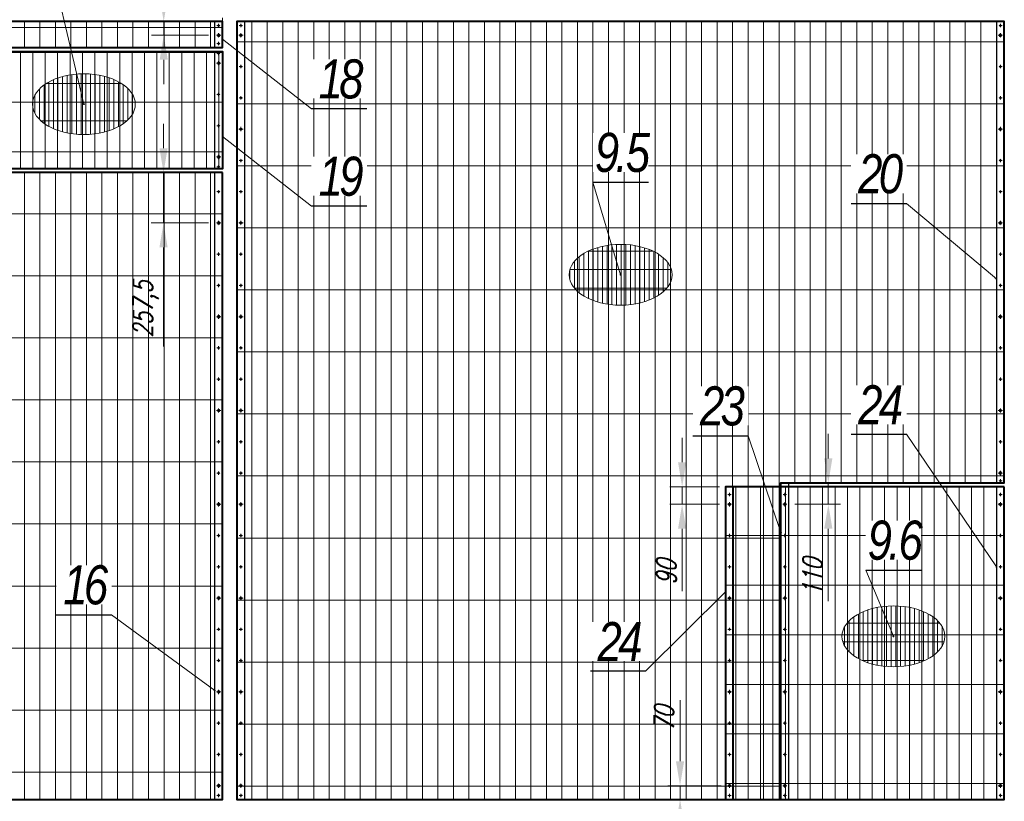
# Model space of a CAD drawing. Header units: millimetres. Extents: x -176817 to 571382, y -58489 to 156123.
# Tile 147 of 256: x -34719 to -29681, y 85120 to 89120. Entities that reach past the tile are written whole.
import ezdxf

# ---------------------------------------------------------------- set-up
doc = ezdxf.new("R2010")
doc.units = ezdxf.units.MM
doc.header["$LTSCALE"] = 0.2
for name, pattern in [('AM_ISO08W050', [18, 12, -1.5, 3, -1.5]), ('AM_ISO08W050x2', [9, 6, -0.75, 1.5, -0.75]), ('DASHDOT', [25.4, 12.7, -6.35, 0, -6.35])]:
    doc.linetypes.add(name, pattern=pattern)
doc.layers.get('Defpoints').update_dxf_attribs({"lineweight": 13})
for name, color, linetype, lineweight in [('-AAA Cienka', 2, 'Continuous', 18), ('-AAA Otw nowe 1', 64, 'DASHDOT', 18), ('-AAA Siatka', 20, 'Continuous', 40), ('-AAA Siatka kresk 1', 132, 'Continuous', 18), ('-AAA Siatka kresk 2', 150, 'Continuous', 18), ('-AAA Widok', 2, 'Continuous', 30), ('-AAA Wymiar', 1, 'Continuous', 18), ('AM_7', 4, 'AM_ISO08W050', 13), ('AM_8', 1, 'Continuous', 13)]:
    doc.layers.add(name, color=color, linetype=linetype, lineweight=lineweight)
doc.layers.get('-AAA Otw nowe 1').off()
doc.styles.add('Pozycja 2', font='ariali.ttf', dxfattribs={"width": 0.8})
doc.styles.add('WYMIARY', font='ROMANS.shx', dxfattribs={"width": 0.75, "oblique": 15})
doc.dimstyles.new('1 do 5', dxfattribs={"dimscale": 5, "dimtxt": 2, "dimasz": 2.5, "dimexe": 1.25, "dimexo": 0.625, "dimtad": 1, "dimdec": 0, "dimtxsty": 'WYMIARY', "dimcen": 2.5, "dimclrd": 256, "dimclre": 256, "dimclrt": 2, "dimadec": 0, "dimazin": 0, "dimtfac": 1, "dimtdec": 0, "dimtmove": 0, "dimatfit": 3, "dimfxl": 1.25, "dimlwd": -1, "dimlwe": -1, "dimarcsym": 0})
doc.dimstyles.new('1 do 50', dxfattribs={"dimscale": 50, "dimtxt": 2, "dimasz": 2.5, "dimexe": 1.25, "dimexo": 0.625, "dimtad": 1, "dimdec": 1, "dimtxsty": 'WYMIARY', "dimcen": 2.5, "dimclrd": 256, "dimclre": 256, "dimclrt": 5, "dimadec": 0, "dimazin": 0, "dimtfac": 1, "dimtdec": 1, "dimtmove": 0, "dimatfit": 3, "dimfxl": 1.25, "dimlwd": -1, "dimlwe": -1, "dimarcsym": 0})

# ---------------------------------------------------------------- blocks, each defined once
blk = doc.blocks.new('nowy podział')
at = {"layer": '-AAA Siatka kresk 1'}
h = blk.add_hatch(dxfattribs=at)
h.set_pattern_fill('GRATE', color=256, scale=100, angle=90, style=0)
h.set_pattern_definition([(90, (-31440.4, -98245.445), (-79.375, 5e-15), []), (180, (-31440.4, -98245.45), (-4e-14, -317.5), [])])
h.paths.add_polyline_path([(19591.6, -9907.5), (19591.6, -9267.5), (20734.6, -9267.5), (20734.6, -9135), (16808.6, -9135), (16808.6, -13115), (20734.6, -13115), (20734.6, -9907.5)])
h = blk.add_hatch(dxfattribs=at)
h.set_pattern_fill('GRATE', color=256, scale=100, angle=90, style=0)
h.set_pattern_definition([(90, (54415.666, -64344.87), (-79.375, 5e-15), []), (180, (54415.67, -64344.87), (-4e-14, -317.5), [])])
h.paths.add_polyline_path([(23308.6, -12133.5), (23308.6, -13115), (20808.6, -13115), (20808.6, -9135), (24734.6, -9135), (24734.6, -11495), (23591.6, -11495), (23591.6, -11515), (23308.6, -11515), (23308.6, -11717.5, 0.356394), (23228.6, -11815.5, 0.356394), (23308.6, -11913.5), (23308.6, -11937.5, 0.356394), (23228.6, -12035.5, 0.356394)])
h.paths.add_polyline_path([(23308.6, -12133.5, -0.356394), (23228.6, -12035.5, -0.356394), (23308.6, -11937.5)], flags=17)
h.paths.add_polyline_path([(23308.6, -11913.5, -0.356394), (23228.6, -11815.5, -0.356394), (23308.6, -11717.5)], flags=17)
h.paths.add_polyline_path([(23308.6, -11913.5), (23308.6, -11717.5, -0.474498), (23428.6, -11815.5, -0.474498)], flags=16)
h.paths.add_polyline_path([(23428.6, -12035.5, -0.474498), (23308.6, -12133.5), (23308.6, -11937.5, -0.474498)], flags=16)
h.paths.add_polyline_path([(23591.6, -11913.5, -0.356394), (23511.6, -11815.5, -0.356394), (23591.6, -11717.5)], flags=16)
h.paths.add_polyline_path([(23591.6, -12133.5, -0.356394), (23511.6, -12035.5, -0.356394), (23591.6, -11937.5)], flags=16)
h.paths.add_polyline_path([(23591.6, -11717.5, 0.356394), (23511.6, -11815.5, 0.356394), (23591.6, -11913.5), (23591.6, -11937.5, 0.356394), (23511.6, -12035.5, 0.356394), (23591.6, -12133.5), (23591.6, -13115), (23308.6, -13115), (23308.6, -12133.5, 0.474498), (23428.6, -12035.5, 0.474498), (23308.6, -11937.5), (23308.6, -11913.5, 0.474498), (23428.6, -11815.5, 0.474498), (23308.6, -11717.5), (23308.6, -11515), (23591.6, -11515)], flags=17)
at = {"layer": '-AAA Siatka kresk 2'}
h = blk.add_hatch(dxfattribs=at)
h.set_pattern_fill('GRATE', color=256, scale=80, angle=90, style=0)
h.set_pattern_definition([(90, (-23602.71, -98245.445), (-63.5, 4e-15), []), (180, (-23602.7, -98245.45), (-3e-14, -254), [])])
h.paths.add_polyline_path([(19308.6, -9887.5), (20734.6, -9887.5), (20734.6, -9287.5), (19308.6, -9287.5)])
h = blk.add_hatch(dxfattribs=at)
h.set_pattern_fill('GRATE', color=256, scale=80, angle=90, style=0)
h.set_pattern_definition([(270, (54415.666, 46094.87), (-63.5, -4e-15), []), (180, (54415.67, 46094.87), (-3e-14, 254), [])])
h.paths.add_polyline_path([(24734.6, -13115), (23591.6, -13115), (23591.6, -12133.5, 0.474498), (23711.6, -12035.5, 0.474498), (23591.6, -11937.5), (23591.6, -11913.5, 0.474498), (23711.6, -11815.5, 0.474498), (23591.6, -11717.5), (23591.6, -11515), (24734.6, -11515), (24734.6, -11716.5, 0.474498), (24614.6, -11814.5, 0.474498), (24734.6, -11912.5), (24734.6, -11937.5, 0.474498), (24614.6, -12035.5, 0.474498), (24734.6, -12133.5)])
h.paths.add_polyline_path([(24734.6, -12133.5, -0.474498), (24614.6, -12035.5, -0.474498), (24734.6, -11937.5)], flags=17)
h.paths.add_polyline_path([(24734.6, -11912.5, -0.474498), (24614.6, -11814.5, -0.474498), (24734.6, -11716.5)], flags=17)
h.paths.add_polyline_path([(23591.6, -11913.5), (23591.6, -11717.5, -0.474498), (23711.6, -11815.5, -0.474498)], flags=17)
h.paths.add_polyline_path([(23711.6, -12035.5, -0.474498), (23591.6, -12133.5), (23591.6, -11937.5, -0.474498)], flags=17)
h.paths.add_polyline_path([(23591.6, -12133.5, -0.356394), (23511.6, -12035.5, -0.356394), (23591.6, -11937.5)], flags=17)
h.paths.add_polyline_path([(23591.6, -11913.5, -0.356394), (23511.6, -11815.5, -0.356394), (23591.6, -11717.5)], flags=17)
h.paths.add_polyline_path([(23308.6, -11913.5), (23308.6, -11717.5, -0.474498), (23428.6, -11815.5, -0.474498)], flags=16)
h.paths.add_polyline_path([(23308.6, -12133.5), (23308.6, -11937.5, -0.474498), (23428.6, -12035.5, -0.474498)], flags=17)
h.paths.add_polyline_path([(23591.6, -11937.5, 0.356394), (23511.6, -12035.5, 0.356394), (23591.6, -12133.5), (23591.6, -13115), (23308.6, -13115), (23308.6, -12133.5, 0.474498), (23428.6, -12035.5, 0.474498), (23308.6, -11937.5), (23308.6, -11913.5, 0.474498), (23428.6, -11815.5, 0.474498), (23308.6, -11717.5), (23308.6, -11515), (23591.6, -11515), (23591.6, -11717.5, 0.356394), (23511.6, -11815.5, 0.356394), (23591.6, -11913.5)])
at = {"layer": '-AAA Siatka', "elevation": 0}
for points in [[(20734.6, -9907.5), (19591.6, -9907.5), (19591.6, -9267.5), (20734.6, -9267.5), (20734.6, -9135), (16808.6, -9135), (16808.6, -13115), (20734.6, -13115)], [(19308.6, -9287.5), (20734.6, -9287.5), (20734.6, -9887.5), (19308.6, -9887.5)], [(24734.6, -11515), (23308.6, -11515), (23308.6, -13115), (24734.6, -13115)]]:
    blk.add_lwpolyline(points, close=True, dxfattribs=at)
for points in [[(23591.6, -13115), (23591.6, -11495), (24734.6, -11495), (24734.6, -9135), (20808.6, -9135), (20808.6, -13115), (23591.6, -13115)], [(23591.6, -11515), (23308.6, -11515), (23308.6, -13115), (23591.6, -13115)]]:
    blk.add_lwpolyline(points, dxfattribs=at)
blk = doc.blocks.new('PŁ TYPOWY')
at = {"layer": '-AAA Siatka'}
for p in [(20, -230), (20, -390), (20, -710), (20, -870), (20, -1190), (20, -1350), (20, -1670), (20, -1830), (20, -2150), (20, -2310), (20, -2630), (20, -2790), (20, -3110), (20, -3270), (20, -3590), (20, -3750)]:
    blk.add_point(p, dxfattribs=at)
at = {"layer": '-AAA Widok'}
blk.add_lwpolyline([(0, -3980), (40, -3980), (40, 0), (0, 0)], close=True, dxfattribs=at)
for centre, radius in [((20, -20), 3.5), ((20, -70), 5.5), ((20, -230), 3.5), ((20, -390), 3.5), ((20, -550), 5.5), ((20, -710), 3.5), ((20, -870), 3.5), ((20, -1030), 5.5), ((20, -1190), 3.5), ((20, -1350), 3.5), ((20, -1510), 5.5), ((20, -1670), 3.5), ((20, -1830), 3.5), ((20, -1990), 5.5), ((20, -2150), 3.5), ((20, -2310), 3.5), ((20, -2470), 5.5), ((20, -2630), 3.5), ((20, -2790), 3.5), ((20, -2950), 5.5), ((20, -3110), 3.5), ((20, -3270), 3.5), ((20, -3430), 5.5), ((20, -3590), 3.5), ((20, -3750), 3.5), ((20, -3910), 5.5), ((20, -3960), 3.5)]:
    blk.add_circle(centre, radius, dxfattribs=at)
at = {"layer": 'AM_7', "linetype": 'AM_ISO08W050x2'}
for p, q in [((20, -20), (11.5, -20)), ((20, -20), (20, -11.5)), ((20, -20), (28.5, -20)), ((20, -20), (20, -28.5)), ((20, -70), (9, -70)), ((20, -70), (20, -59)), ((20, -70), (31, -70)), ((20, -70), (20, -81)), ((20, -230), (11.5, -230)), ((20, -230), (20, -221.5)), ((20, -230), (28.5, -230)), ((20, -230), (20, -238.5)), ((20, -390), (11.5, -390)), ((20, -390), (20, -381.5)), ((20, -390), (28.5, -390)), ((20, -390), (20, -398.5)), ((20, -550), (9, -550)), ((20, -550), (20, -539)), ((20, -550), (31, -550)), ((20, -550), (20, -561)), ((20, -710), (20, -701.5)), ((20, -710), (11.5, -710)), ((20, -710), (28.5, -710)), ((20, -710), (20, -718.5)), ((20, -870), (11.5, -870)), ((20, -870), (20, -861.5)), ((20, -870), (28.5, -870)), ((20, -870), (20, -878.5)), ((20, -1030), (9, -1030)), ((20, -1030), (20, -1019)), ((20, -1030), (31, -1030)), ((20, -1030), (20, -1041)), ((20, -1190), (11.5, -1190)), ((20, -1190), (20, -1181.5)), ((20, -1190), (28.5, -1190)), ((20, -1190), (20, -1198.5)), ((20, -1350), (11.5, -1350)), ((20, -1350), (20, -1341.5)), ((20, -1350), (28.5, -1350)), ((20, -1350), (20, -1358.5)), ((20, -1510), (9, -1510)), ((20, -1510), (20, -1499)), ((20, -1510), (31, -1510)), ((20, -1510), (20, -1521)), ((20, -1670), (20, -1661.5)), ((20, -1670), (11.5, -1670)), ((20, -1670), (28.5, -1670)), ((20, -1670), (20, -1678.5)), ((20, -1830), (11.5, -1830)), ((20, -1830), (20, -1821.5)), ((20, -1830), (28.5, -1830)), ((20, -1830), (20, -1838.5)), ((20, -1990), (9, -1990)), ((20, -1990), (20, -1979)), ((20, -1990), (31, -1990)), ((20, -1990), (20, -2001)), ((20, -2150), (11.5, -2150)), ((20, -2150), (20, -2141.5)), ((20, -2150), (28.5, -2150)), ((20, -2150), (20, -2158.5)), ((20, -2310), (11.5, -2310)), ((20, -2310), (20, -2301.5)), ((20, -2310), (28.5, -2310)), ((20, -2310), (20, -2318.5)), ((20, -2470), (20, -2459)), ((20, -2470), (9, -2470)), ((20, -2470), (31, -2470)), ((20, -2470), (20, -2481)), ((20, -2630), (11.5, -2630)), ((20, -2630), (20, -2621.5)), ((20, -2630), (28.5, -2630)), ((20, -2630), (20, -2638.5)), ((20, -2790), (11.5, -2790)), ((20, -2790), (20, -2781.5)), ((20, -2790), (28.5, -2790)), ((20, -2790), (20, -2798.5)), ((20, -2950), (9, -2950)), ((20, -2950), (20, -2939)), ((20, -2950), (31, -2950)), ((20, -2950), (20, -2961)), ((20, -3110), (11.5, -3110)), ((20, -3110), (20, -3101.5)), ((20, -3110), (28.5, -3110)), ((20, -3110), (20, -3118.5)), ((20, -3270), (11.5, -3270)), ((20, -3270), (20, -3261.5)), ((20, -3270), (28.5, -3270)), ((20, -3270), (20, -3278.5)), ((20, -3430), (20, -3419)), ((20, -3430), (9, -3430)), ((20, -3430), (31, -3430)), ((20, -3430), (20, -3441)), ((20, -3590), (11.5, -3590)), ((20, -3590), (20, -3581.5)), ((20, -3590), (28.5, -3590)), ((20, -3590), (20, -3598.5)), ((20, -3750), (11.5, -3750)), ((20, -3750), (20, -3741.5)), ((20, -3750), (28.5, -3750)), ((20, -3750), (20, -3758.5)), ((20, -3910), (9, -3910)), ((20, -3910), (20, -3899)), ((20, -3910), (31, -3910)), ((20, -3910), (20, -3921)), ((20, -3960), (11.5, -3960)), ((20, -3960), (20, -3951.5)), ((20, -3960), (28.5, -3960)), ((20, -3960), (20, -3968.5))]:
    blk.add_line(p, q, dxfattribs=at)
blk = doc.blocks.new('PŁ C-9-2')
at = {"layer": '-AAA Siatka'}
for p in [(20, -10, 0), (20, -210), (20, -530), (20, -690), (20, -1010), (20, -1170), (20, -1490), (20, -1650), (20, -1970), (20, -2130)]:
    blk.add_point(p, dxfattribs=at)
at = {"layer": '-AAA Widok'}
blk.add_lwpolyline([(0, 0), (40, 0), (40, -2360), (0, -2360)], close=True, dxfattribs=at)
for centre, radius in [((20, -50), 5.5), ((20, -10, 0), 3.5), ((20, -210), 3.5), ((20, -370), 5.5), ((20, -530), 3.5), ((20, -690), 3.5), ((20, -850), 5.5), ((20, -1010), 3.5), ((20, -1170), 3.5), ((20, -1330), 5.5), ((20, -1490), 3.5), ((20, -1650), 3.5), ((20, -1810), 5.5), ((20, -1970), 3.5), ((20, -2130), 3.5), ((20, -2290), 5.5), ((20, -2340), 3.5)]:
    blk.add_circle(centre, radius, dxfattribs=at)
at = {"layer": 'AM_7', "linetype": 'AM_ISO08W050x2'}
for p, q in [((20, -50), (9, -50)), ((20, -10, 0), (11.5, -10, 0)), ((20, -10, 0), (20, -1.5, 0)), ((20, -10, 0), (28.5, -10, 0)), ((20, -10, 0), (20, -18.5, 0)), ((20, -50), (20, -39)), ((20, -50), (31, -50)), ((20, -50), (20, -61)), ((20, -210), (20, -201.5)), ((20, -210), (11.5, -210)), ((20, -210), (28.5, -210)), ((20, -210), (20, -218.5)), ((20, -370), (9, -370)), ((20, -370), (20, -359)), ((20, -370), (31, -370)), ((20, -370), (20, -381)), ((20, -530), (11.5, -530)), ((20, -530), (20, -521.5)), ((20, -530), (28.5, -530)), ((20, -530), (20, -538.5)), ((20, -690), (11.5, -690)), ((20, -690), (20, -681.5)), ((20, -690), (28.5, -690)), ((20, -690), (20, -698.5)), ((20, -850), (9, -850)), ((20, -850), (20, -839)), ((20, -850), (31, -850)), ((20, -850), (20, -861)), ((20, -1010), (20, -1001.5)), ((20, -1010), (11.5, -1010)), ((20, -1010), (28.5, -1010)), ((20, -1010), (20, -1018.5)), ((20, -1170), (11.5, -1170)), ((20, -1170), (20, -1161.5)), ((20, -1170), (28.5, -1170)), ((20, -1170), (20, -1178.5)), ((20, -1330), (9, -1330)), ((20, -1330), (20, -1319)), ((20, -1330), (31, -1330)), ((20, -1330), (20, -1341)), ((20, -1490), (11.5, -1490)), ((20, -1490), (20, -1481.5)), ((20, -1490), (28.5, -1490)), ((20, -1490), (20, -1498.5)), ((20, -1650), (11.5, -1650)), ((20, -1650), (20, -1641.5)), ((20, -1650), (28.5, -1650)), ((20, -1650), (20, -1658.5)), ((20, -1810), (9, -1810)), ((20, -1810), (20, -1799)), ((20, -1810), (31, -1810)), ((20, -1810), (20, -1821)), ((20, -1970), (20, -1961.5)), ((20, -1970), (11.5, -1970)), ((20, -1970), (28.5, -1970)), ((20, -1970), (20, -1978.5)), ((20, -2130), (11.5, -2130)), ((20, -2130), (20, -2121.5)), ((20, -2130), (28.5, -2130)), ((20, -2130), (20, -2138.5)), ((20, -2290), (9, -2290)), ((20, -2290), (20, -2279)), ((20, -2290), (31, -2290)), ((20, -2290), (20, -2301)), ((20, -2340), (11.5, -2340)), ((20, -2340), (20, -2331.5)), ((20, -2340), (28.5, -2340)), ((20, -2340), (20, -2348.5))]:
    blk.add_line(p, q, dxfattribs=at)
blk = doc.blocks.new('PŁ D-9-1')
at = {"layer": '-AAA Siatka'}
for p in [(20, -40), (20, -250), (20, -410), (20, -730), (20, -890), (20, -1210), (20, -1370)]:
    blk.add_point(p, dxfattribs=at)
at = {"layer": '-AAA Widok'}
blk.add_lwpolyline([(0, -1600), (40, -1600), (40, 0), (0, 0)], close=True, dxfattribs=at)
for centre, radius in [((20, -40), 3.5), ((20, -90), 5.5), ((20, -250), 3.5), ((20, -410), 3.5), ((20, -570), 5.5), ((20, -730), 3.5), ((20, -890), 3.5), ((20, -1050), 5.5), ((20, -1210), 3.5), ((20, -1370), 3.5), ((20, -1530), 5.5), ((20, -1580), 3.5)]:
    blk.add_circle(centre, radius, dxfattribs=at)
at = {"layer": 'AM_7', "linetype": 'AM_ISO08W050x2'}
for p, q in [((20, -40), (11.5, -40)), ((20, -40), (20, -31.5)), ((20, -40), (28.5, -40)), ((20, -40), (20, -48.5)), ((20, -90), (9, -90)), ((20, -90), (20, -79)), ((20, -90), (31, -90)), ((20, -90), (20, -101)), ((20, -250), (11.5, -250)), ((20, -250), (20, -241.5)), ((20, -250), (28.5, -250)), ((20, -250), (20, -258.5)), ((20, -410), (20, -401.5)), ((20, -410), (11.5, -410)), ((20, -410), (28.5, -410)), ((20, -410), (20, -418.5)), ((20, -570), (9, -570)), ((20, -570), (20, -559)), ((20, -570), (31, -570)), ((20, -570), (20, -581)), ((20, -730), (11.5, -730)), ((20, -730), (20, -721.5)), ((20, -730), (28.5, -730)), ((20, -730), (20, -738.5)), ((20, -890), (11.5, -890)), ((20, -890), (20, -881.5)), ((20, -890), (28.5, -890)), ((20, -890), (20, -898.5)), ((20, -1050), (9, -1050)), ((20, -1050), (20, -1039)), ((20, -1050), (31, -1050)), ((20, -1050), (20, -1061)), ((20, -1210), (20, -1201.5)), ((20, -1210), (11.5, -1210)), ((20, -1210), (28.5, -1210)), ((20, -1210), (20, -1218.5)), ((20, -1370), (11.5, -1370)), ((20, -1370), (20, -1361.5)), ((20, -1370), (28.5, -1370)), ((20, -1370), (20, -1378.5)), ((20, -1530), (9, -1530)), ((20, -1530), (20, -1519)), ((20, -1530), (31, -1530)), ((20, -1530), (20, -1541)), ((20, -1580), (11.5, -1580)), ((20, -1580), (20, -1571.5)), ((20, -1580), (28.5, -1580)), ((20, -1580), (20, -1588.5))]:
    blk.add_line(p, q, dxfattribs=at)
blk = doc.blocks.new('PŁ D-9-2')
at = {"layer": '-AAA Siatka'}
for p in [(20, -60), (20, -270), (20, -430), (20, -750), (20, -910), (20, -1230), (20, -1390)]:
    blk.add_point(p, dxfattribs=at)
at = {"layer": '-AAA Widok'}
blk.add_lwpolyline([(0, -1620), (40, -1620), (40, 0), (0, 0)], close=True, dxfattribs=at)
for centre, radius in [((20, -60), 3.5), ((20, -110), 5.5), ((20, -270), 3.5), ((20, -430), 3.5), ((20, -590), 5.5), ((20, -750), 3.5), ((20, -910), 3.5), ((20, -1070), 5.5), ((20, -1230), 3.5), ((20, -1390), 3.5), ((20, -1550), 5.5), ((20, -1600), 3.5)]:
    blk.add_circle(centre, radius, dxfattribs=at)
at = {"layer": 'AM_7', "linetype": 'AM_ISO08W050x2'}
for p, q in [((20, -60), (11.5, -60)), ((20, -60), (20, -51.5)), ((20, -60), (28.5, -60)), ((20, -60), (20, -68.5)), ((20, -110), (20, -99)), ((20, -110), (9, -110)), ((20, -110), (31, -110)), ((20, -110), (20, -121)), ((20, -270), (11.5, -270)), ((20, -270), (20, -261.5)), ((20, -270), (28.5, -270)), ((20, -270), (20, -278.5)), ((20, -430), (11.5, -430)), ((20, -430), (20, -421.5)), ((20, -430), (28.5, -430)), ((20, -430), (20, -438.5)), ((20, -590), (9, -590)), ((20, -590), (20, -579)), ((20, -590), (31, -590)), ((20, -590), (20, -601)), ((20, -750), (11.5, -750)), ((20, -750), (20, -741.5)), ((20, -750), (28.5, -750)), ((20, -750), (20, -758.5)), ((20, -910), (20, -901.5)), ((20, -910), (11.5, -910)), ((20, -910), (28.5, -910)), ((20, -910), (20, -918.5)), ((20, -1070), (9, -1070)), ((20, -1070), (20, -1059)), ((20, -1070), (31, -1070)), ((20, -1070), (20, -1081)), ((20, -1230), (11.5, -1230)), ((20, -1230), (20, -1221.5)), ((20, -1230), (28.5, -1230)), ((20, -1230), (20, -1238.5)), ((20, -1390), (11.5, -1390)), ((20, -1390), (20, -1381.5)), ((20, -1390), (28.5, -1390)), ((20, -1390), (20, -1398.5)), ((20, -1550), (9, -1550)), ((20, -1550), (20, -1539)), ((20, -1550), (31, -1550)), ((20, -1550), (20, -1561)), ((20, -1600), (11.5, -1600)), ((20, -1600), (20, -1591.5)), ((20, -1600), (28.5, -1600)), ((20, -1600), (20, -1608.5))]:
    blk.add_line(p, q, dxfattribs=at)
blk = doc.blocks.new('ZNAK SIATKI')
at = {"layer": 'AM_8'}
h = blk.add_hatch(dxfattribs=at)
h.set_pattern_fill('GRATE', color=256, scale=30, angle=90, style=0)
h.set_pattern_definition([(90, (54083.504, -85989.998), (-23.8125, 1e-15), []), (180, (54083.5, -85990), (-1e-14, -95.25), [])])
edge = h.paths.add_edge_path()
edge.add_ellipse((0, 0), major_axis=(-263.1, 0), ratio=0.591302, start_angle=0, end_angle=360)
at = {"layer": '-AAA Wymiar'}
blk.add_ellipse((0, 0, 0), major_axis=(-263.1, 0), ratio=0.591302, dxfattribs=at)
blk = doc.blocks.new('*D268')
at = {"layer": '-AAA Wymiar', "transparency": 16777216}
for p, q in [((-31340.1, 85325.4), (-31340.1, 85638.2)), ((-31129.3, 85200.4), (-31402.6, 85200.4)), ((-31340.1, 85130.4), (-31340.1, 85200.4)), ((-31138.3, 85130.4), (-31402.6, 85130.4)), ((-31340.1, 85005.4), (-31340.1, 84880.4))]:
    blk.add_line(p, q, dxfattribs=at)
for points in [[(-31361, 85325.4), (-31319.3, 85325.4), (-31340.1, 85200.4)], [(-31361, 85005.4), (-31319.3, 85005.4), (-31340.1, 85130.4)]]:
    blk.add_solid(points, dxfattribs=at)
at = {"layer": 'Defpoints', "color": 0, "transparency": 16777216}
for p in [(-31340.1, 85200.4), (-31098, 85200.4, 0), (-31107, 85130.4, 0)]:
    blk.add_point(p, dxfattribs=at)
at = {"layer": '-AAA Wymiar', "color": 5, "transparency": 16777216, "insert": (-31421.4, 85544.3), "char_height": 100, "attachment_point": 5, "rotation": 90, "style": 'WYMIARY'}
blk.add_mtext('70', dxfattribs=at)
blk = doc.blocks.new('*D269')
at = {"layer": '-AAA Wymiar', "transparency": 16777216}
for p, q in [((-31329.4, 86855.4), (-31329.4, 86980.4)), ((-31138.3, 86730.4), (-31391.9, 86730.4)), ((-31329.4, 86730.4), (-31329.4, 86640.4)), ((-31138.3, 86640.4), (-31391.9, 86640.4)), ((-31329.4, 86515.4), (-31329.4, 86195.8))]:
    blk.add_line(p, q, dxfattribs=at)
for points in [[(-31350.3, 86855.4), (-31308.6, 86855.4), (-31329.4, 86730.4)], [(-31350.3, 86515.4), (-31308.6, 86515.4), (-31329.4, 86640.4)]]:
    blk.add_solid(points, dxfattribs=at)
at = {"layer": 'Defpoints', "color": 0, "transparency": 16777216}
for p in [(-31107, 86730.4, 0), (-31329.4, 86640.4), (-31107, 86640.4, 0)]:
    blk.add_point(p, dxfattribs=at)
at = {"layer": '-AAA Wymiar', "color": 5, "transparency": 16777216, "insert": (-31410.7, 86293.1), "char_height": 100, "attachment_point": 5, "rotation": 90, "style": 'WYMIARY'}
blk.add_mtext('90', dxfattribs=at)
blk = doc.blocks.new('*D270')
at = {"layer": '-AAA Wymiar', "transparency": 16777216}
for p, q in [((-30581.5, 86875.4), (-30581.5, 87000.4)), ((-30752.8, 86750.4), (-30519, 86750.4)), ((-30581.5, 86750.4), (-30581.5, 86640.4)), ((-30752.8, 86640.4), (-30519, 86640.4)), ((-30581.5, 86515.4), (-30581.5, 86145.5))]:
    blk.add_line(p, q, dxfattribs=at)
for points in [[(-30602.3, 86875.4), (-30560.7, 86875.4), (-30581.5, 86750.4)], [(-30602.3, 86515.4), (-30560.7, 86515.4), (-30581.5, 86640.4)]]:
    blk.add_solid(points, dxfattribs=at)
at = {"layer": 'Defpoints', "color": 0, "transparency": 16777216}
for p in [(-30784, 86750.4, 0), (-30784, 86640.4, 0), (-30581.5, 86640.4)]:
    blk.add_point(p, dxfattribs=at)
at = {"layer": '-AAA Wymiar', "color": 5, "transparency": 16777216, "insert": (-30662.7, 86268), "char_height": 100, "attachment_point": 5, "rotation": 90, "style": 'WYMIARY'}
blk.add_mtext('110', dxfattribs=at)
blk = doc.blocks.new('PŁ C-8-3')
at = {"layer": '-AAA Widok'}
blk.add_lwpolyline([(0, -307.5), (40, -307.5), (40, -175), (0, -175)], close=True, dxfattribs=at)
for centre, radius in [((20, -195), 3.5), ((20, -237.5), 5.5), ((20, -287.5), 3.5)]:
    blk.add_circle(centre, radius, dxfattribs=at)
at = {"layer": 'AM_7', "linetype": 'AM_ISO08W050x2'}
for p, q in [((20, -195), (11.5, -195)), ((20, -195), (20, -186.5)), ((20, -195), (28.5, -195)), ((20, -195), (20, -203.5)), ((20, -237.5), (9, -237.5)), ((20, -237.5), (20, -226.5)), ((20, -237.5), (20, -248.5)), ((20, -237.5), (31, -237.5)), ((20, -287.5), (11.5, -287.5)), ((20, -287.5), (20, -279)), ((20, -287.5), (28.5, -287.5)), ((20, -287.5), (20, -296))]:
    blk.add_line(p, q, dxfattribs=at)
blk = doc.blocks.new('PŁ C-8-4')
at = {"layer": '-AAA Siatka'}
for p in [(20, -220), (20, -380)]:
    blk.add_point(p, dxfattribs=at)
at = {"layer": '-AAA Widok'}
blk.add_lwpolyline([(0, -600), (40, -600), (40, 0), (0, 0)], close=True, dxfattribs=at)
for centre, radius in [((20, -10), 3.5), ((20, -60), 5.5), ((20, -220), 3.5), ((20, -380), 3.5), ((20, -540), 5.5), ((20, -590), 3.5)]:
    blk.add_circle(centre, radius, dxfattribs=at)
at = {"layer": 'AM_7', "linetype": 'AM_ISO08W050x2'}
for p, q in [((20, -10), (11.5, -10)), ((20, -10), (20, -1.5)), ((20, -10), (28.5, -10)), ((20, -10), (20, -18.5)), ((20, -60), (20, -49)), ((20, -60), (9, -60)), ((20, -60), (31, -60)), ((20, -60), (20, -71)), ((20, -220), (11.5, -220)), ((20, -220), (20, -211.5)), ((20, -220), (28.5, -220)), ((20, -220), (20, -228.5)), ((20, -380), (11.5, -380)), ((20, -380), (20, -371.5)), ((20, -380), (28.5, -380)), ((20, -380), (20, -388.5)), ((20, -540), (9, -540)), ((20, -540), (20, -529)), ((20, -540), (31, -540)), ((20, -540), (20, -551)), ((20, -590), (11.5, -590)), ((20, -590), (20, -581.5)), ((20, -590), (28.5, -590)), ((20, -590), (20, -598.5))]:
    blk.add_line(p, q, dxfattribs=at)
blk = doc.blocks.new('PŁ C-8-1')
at = {"layer": '-AAA Siatka'}
for p in [(20, -230), (20, -390), (20, -710), (20, -870), (20, -1190), (20, -1350), (20, -1670), (20, -1830), (20, -2150), (20, -2310), (20, -2630), (20, -2790), (20, -3110)]:
    blk.add_point(p, dxfattribs=at)
at = {"layer": '-AAA Widok'}
blk.add_lwpolyline([(0, -3207.5), (40, -3207.5), (40, 0), (0, 0)], close=True, dxfattribs=at)
for centre, radius in [((20, -20), 3.5), ((20, -70), 5.5), ((20, -230), 3.5), ((20, -390), 3.5), ((20, -550), 5.5), ((20, -710), 3.5), ((20, -870), 3.5), ((20, -1030), 5.5), ((20, -1190), 3.5), ((20, -1350), 3.5), ((20, -1510), 5.5), ((20, -1670), 3.5), ((20, -1830), 3.5), ((20, -1990), 5.5), ((20, -2150), 3.5), ((20, -2310), 3.5), ((20, -2470), 5.5), ((20, -2630), 3.5), ((20, -2790), 3.5), ((20, -2950), 5.5), ((20, -3110), 3.5)]:
    blk.add_circle(centre, radius, dxfattribs=at)
at = {"layer": 'AM_7', "linetype": 'AM_ISO08W050x2'}
for p, q in [((20, -20), (11.5, -20)), ((20, -20), (20, -11.5)), ((20, -20), (28.5, -20)), ((20, -20), (20, -28.5)), ((20, -70), (9, -70)), ((20, -70), (20, -59)), ((20, -70), (31, -70)), ((20, -70), (20, -81)), ((20, -230), (11.5, -230)), ((20, -230), (20, -221.5)), ((20, -230), (28.5, -230)), ((20, -230), (20, -238.5)), ((20, -390), (11.5, -390)), ((20, -390), (20, -381.5)), ((20, -390), (28.5, -390)), ((20, -390), (20, -398.5)), ((20, -550), (9, -550)), ((20, -550), (20, -539)), ((20, -550), (31, -550)), ((20, -550), (20, -561)), ((20, -710), (20, -701.5)), ((20, -710), (11.5, -710)), ((20, -710), (28.5, -710)), ((20, -710), (20, -718.5)), ((20, -870), (11.5, -870)), ((20, -870), (20, -861.5)), ((20, -870), (28.5, -870)), ((20, -870), (20, -878.5)), ((20, -1030), (9, -1030)), ((20, -1030), (20, -1019)), ((20, -1030), (31, -1030)), ((20, -1030), (20, -1041)), ((20, -1190), (11.5, -1190)), ((20, -1190), (20, -1181.5)), ((20, -1190), (28.5, -1190)), ((20, -1190), (20, -1198.5)), ((20, -1350), (11.5, -1350)), ((20, -1350), (20, -1341.5)), ((20, -1350), (28.5, -1350)), ((20, -1350), (20, -1358.5)), ((20, -1510), (9, -1510)), ((20, -1510), (20, -1499)), ((20, -1510), (31, -1510)), ((20, -1510), (20, -1521)), ((20, -1670), (20, -1661.5)), ((20, -1670), (11.5, -1670)), ((20, -1670), (28.5, -1670)), ((20, -1670), (20, -1678.5)), ((20, -1830), (11.5, -1830)), ((20, -1830), (20, -1821.5)), ((20, -1830), (28.5, -1830)), ((20, -1830), (20, -1838.5)), ((20, -1990), (9, -1990)), ((20, -1990), (20, -1979)), ((20, -1990), (31, -1990)), ((20, -1990), (20, -2001)), ((20, -2150), (11.5, -2150)), ((20, -2150), (20, -2141.5)), ((20, -2150), (28.5, -2150)), ((20, -2150), (20, -2158.5)), ((20, -2310), (11.5, -2310)), ((20, -2310), (20, -2301.5)), ((20, -2310), (28.5, -2310)), ((20, -2310), (20, -2318.5)), ((20, -2470), (20, -2459)), ((20, -2470), (9, -2470)), ((20, -2470), (31, -2470)), ((20, -2470), (20, -2481)), ((20, -2630), (11.5, -2630)), ((20, -2630), (20, -2621.5)), ((20, -2630), (28.5, -2630)), ((20, -2630), (20, -2638.5)), ((20, -2790), (11.5, -2790)), ((20, -2790), (20, -2781.5)), ((20, -2790), (28.5, -2790)), ((20, -2790), (20, -2798.5)), ((20, -2950), (9, -2950)), ((20, -2950), (20, -2939)), ((20, -2950), (31, -2950)), ((20, -2950), (20, -2961)), ((20, -3110), (11.5, -3110)), ((20, -3110), (20, -3101.5)), ((20, -3110), (28.5, -3110)), ((20, -3110), (20, -3118.5))]:
    blk.add_line(p, q, dxfattribs=at)
blk = doc.blocks.new('*D732')
at = {"layer": '-AAA Wymiar', "transparency": 16777216}
for p, q in [((-33981.8, 89235.4), (-33981.8, 89548.2)), ((-33752.3, 89110.4), (-34044.3, 89110.4)), ((-33981.8, 89040.4), (-33981.8, 89110.4)), ((-33752.3, 89040.4), (-34044.3, 89040.4)), ((-33981.8, 88915.4), (-33981.8, 88790.4))]:
    blk.add_line(p, q, dxfattribs=at)
for points in [[(-34002.7, 89235.4), (-33961, 89235.4), (-33981.8, 89110.4)], [(-34002.7, 88915.4), (-33961, 88915.4), (-33981.8, 89040.4)]]:
    blk.add_solid(points, dxfattribs=at)
at = {"layer": 'Defpoints', "color": 0, "transparency": 16777216}
for p in [(-33721, 89110.4, 0), (-33981.8, 89040.4), (-33721, 89040.4, 0)]:
    blk.add_point(p, dxfattribs=at)
at = {"layer": '-AAA Wymiar', "color": 5, "transparency": 16777216, "insert": (-34063.1, 89454.3), "char_height": 100, "attachment_point": 5, "rotation": 90, "style": 'WYMIARY'}
blk.add_mtext('70', dxfattribs=at)
blk = doc.blocks.new('*D733')
at = {"layer": '-AAA Wymiar', "transparency": 16777216}
for p, q in [((-33982.7, 88462.9), (-33982.7, 88587.9)), ((-33752.3, 88337.9), (-34045.2, 88337.9)), ((-33982.7, 88337.9), (-33982.7, 88080.4)), ((-33752.3, 88080.4), (-34045.2, 88080.4)), ((-33982.7, 87955.4), (-33982.7, 87448.3))]:
    blk.add_line(p, q, dxfattribs=at)
for points in [[(-34003.6, 88462.9), (-33961.9, 88462.9), (-33982.7, 88337.9)], [(-34003.6, 87955.4), (-33961.9, 87955.4), (-33982.7, 88080.4)]]:
    blk.add_solid(points, dxfattribs=at)
at = {"layer": 'Defpoints', "color": 0, "transparency": 16777216}
for p in [(-33721, 88337.9, 0), (-33982.7, 88080.4), (-33721, 88080.4, 0)]:
    blk.add_point(p, dxfattribs=at)
at = {"layer": '-AAA Wymiar', "color": 5, "transparency": 16777216, "insert": (-34073.5, 87639.4), "char_height": 100, "attachment_point": 5, "rotation": 90, "style": 'WYMIARY'}
blk.add_mtext('257,5', dxfattribs=at)

msp = doc.modelspace()

# ---------------------------------------------------------------- linework, layer by layer
at = {"layer": '-AAA Widok'}
for p, q in [((-32942.0489, 88664.5283, 0), (-33225.7599, 88664.5283, 0)), ((-31785.8874, 88288.5082, 0), (-31502.1764, 88288.5082, 0)), ((-32942.0489, 88166.5076, 0), (-33225.7599, 88166.5076, 0)), ((-30465.0088, 88179.1924), (-30181.2978, 88179.1924)), ((-31274.4618, 86991.1788, 0), (-30990.7508, 86991.1788, 0)), ((-30465.0088, 86999.4867, 0), (-30181.2978, 86999.4867, 0)), ((-30390.2929, 86304.05), (-30106.5819, 86304.05)), ((-34532.06, 86075.5429, 0), (-34248.349, 86075.5429, 0)), ((-31798.4442, 85787.7897, 0), (-31514.7332, 85787.7897, 0))]:
    msp.add_line(p, q, dxfattribs=at)
at = {"layer": '-AAA Wymiar'}
msp.add_line((-33681.0319, 89110.4453, 0), (-33681.0319, 89130.4453, 0), dxfattribs=at)

# ---------------------------------------------------------------- block references
at = {"layer": '-AAA Otw nowe 1', "xscale": -1, "rotation": 180}
for name, p in [('PŁ C-8-3', (-33721.0319, 88802.9454, 0)), ('PŁ C-9-2', (-29721.0319, 86750.4454, 0)), ('PŁ C-8-4', (-33721.0319, 88357.9453, 0)), ('PŁ C-8-1', (-33721.0319, 85130.4453, 0))]:
    msp.add_blockref(name, p, dxfattribs=at)
at = {"layer": '-AAA Otw nowe 1'}
for name, p in [('ZNAK SIATKI', (-34390.2045, 88688.0983, 0)), ('ZNAK SIATKI', (-31644.0319, 87815.082, 0)), ('PŁ D-9-2', (-30824.0319, 86750.4453, 0)), ('PŁ D-9-1', (-31107.0319, 86730.4454, 0)), ('PŁ D-9-1', (-29721.0319, 86730.4453, 0)), ('ZNAK SIATKI', (-30248.4374, 85964.7497))]:
    msp.add_blockref(name, p, dxfattribs=at)
at = {"layer": '-AAA Widok'}
msp.add_blockref('PŁ TYPOWY', (-33607.0319, 89110.4453, 0), dxfattribs=at)
at = {"layer": '-AAA Wymiar'}
msp.add_blockref('nowy podział', (-54415.666, 98245.4453, 0), dxfattribs=at)

# ---------------------------------------------------------------- dimensions: what is measured, and where the dimension line sits
for base, p1, p2, picture, middle in [((-33981.8384, 89040.4453), (-33721.0319, 89110.4453, 0), (-33721.0319, 89040.4453, 0), '*D732', (-33981.8384, 89454.3266)), ((-31329.4359, 86640.4453), (-31107.0319, 86730.4453, 0), (-31107.0319, 86640.4453, 0), '*D269', (-31329.4359, 86293.1209)), ((-31340.125, 85200.4453), (-31107.0319, 85130.4453, 0), (-31098.0319, 85200.4453, 0), '*D268', (-31340.125, 85544.3266))]:
    dim = msp.add_linear_dim(base=base, p1=p1, p2=p2, angle=90, dimstyle='1 do 50', dxfattribs=at)
    dim.commit()
    dim.dimension.update_dxf_attribs({"geometry": picture, "text_midpoint": middle, "dimtype": 160})
for base, p1, p2, picture, middle in [((-33982.7417, 88080.4453), (-33721.0319, 88337.9453, 0), (-33721.0319, 88080.4453, 0), '*D733', (-34073.5155, 87639.3693)), ((-30581.4912, 86640.4453), (-30784.0319, 86750.4453, 0), (-30784.0319, 86640.4453, 0), '*D270', (-30662.7412, 86267.9926))]:
    dim = msp.add_linear_dim(base=base, p1=p1, p2=p2, angle=90, dimstyle='1 do 50', dxfattribs=at)
    dim.commit()
    dim.dimension.update_dxf_attribs({"geometry": picture, "text_midpoint": middle})

# ---------------------------------------------------------------- leaders
at = {"layer": '-AAA Cienka'}
for points in [[(-34390.2045, 88688.0983, 0), (-34532.06, 89286.003, 0), (-34248.349, 89286.003, 0)], [(-33681.0319, 89020.8979, 0), (-33225.7599, 88664.5283, 0), (-32942.0489, 88664.5283, 0)], [(-33681.0319, 88522.8772, 0), (-33225.7599, 88166.5076, 0), (-32942.0489, 88166.5076, 0)], [(-31644.0319, 87815.082, 0), (-31785.8874, 88288.5082, 0), (-31502.1764, 88288.5082, 0)], [(-29721.0319, 87793.5445), (-30181.2978, 88179.1924), (-30465.0088, 88179.1924)], [(-30824.0319, 86495.5596, 0), (-30990.7508, 86991.1788, 0), (-31274.4618, 86991.1788, 0)], [(-30248.4374, 85964.7497), (-30390.2929, 86304.05), (-30106.5819, 86304.05)], [(-31107.0319, 86192.1948, 0), (-31514.7332, 85787.7897, 0), (-31798.4442, 85787.7897, 0)], [(-33721.0319, 85687.441, 0), (-34248.349, 86075.5429, 0), (-34532.06, 86075.5429, 0)]]:
    msp.add_leader(points, dimstyle='1 do 5', override={"dimasz": 2, "dimgap": 0.625, "dimtad": 0, "dimldrblk": 'Dot'}, dxfattribs=at)

# ---------------------------------------------------------------- next in the draw order: texts
at = {"layer": '-AAA Widok', "char_height": 200, "width": 283.71101, "attachment_point": 8, "style": 'Pozycja 2', "bg_fill": 3, "box_fill_scale": 1, "bg_fill_color": 256, "bg_fill_transparency": 3936642}
for s, insert in [('{\\T0.85;18}', (-33083.9044, 88714.5283, 0)), ('{\\T0.85;9.5}', (-31644.0319, 88338.5082, 0)), ('{\\T0.85;19}', (-33083.9044, 88216.5076, 0)), ('{\\T0.85;20}', (-30323.1533, 88229.1924)), ('{\\T0.85;24}', (-30323.1533, 87049.4867, 0)), ('{\\T0.85;23}', (-31132.6063, 87041.1788, 0)), ('{\\T0.85;9.6}', (-30248.4374, 86354.05)), ('{\\T0.85;16}', (-34390.2045, 86125.5429, 0)), ('{\\T0.85;24}', (-31656.5887, 85837.7897, 0))]:
    msp.add_mtext(s, dxfattribs=dict(at, insert=insert))

# ---------------------------------------------------------------- next in the draw order: leaders
at = {"layer": '-AAA Cienka'}
msp.add_leader([(-29721.0319, 86319.8826, 0), (-30181.2978, 86999.4867, 0), (-30465.0088, 86999.4867, 0)], dimstyle='1 do 5', override={"dimasz": 2, "dimgap": 0.625, "dimtad": 0, "dimldrblk": 'Dot'}, dxfattribs=at)

doc.saveas('drawing.dxf')
